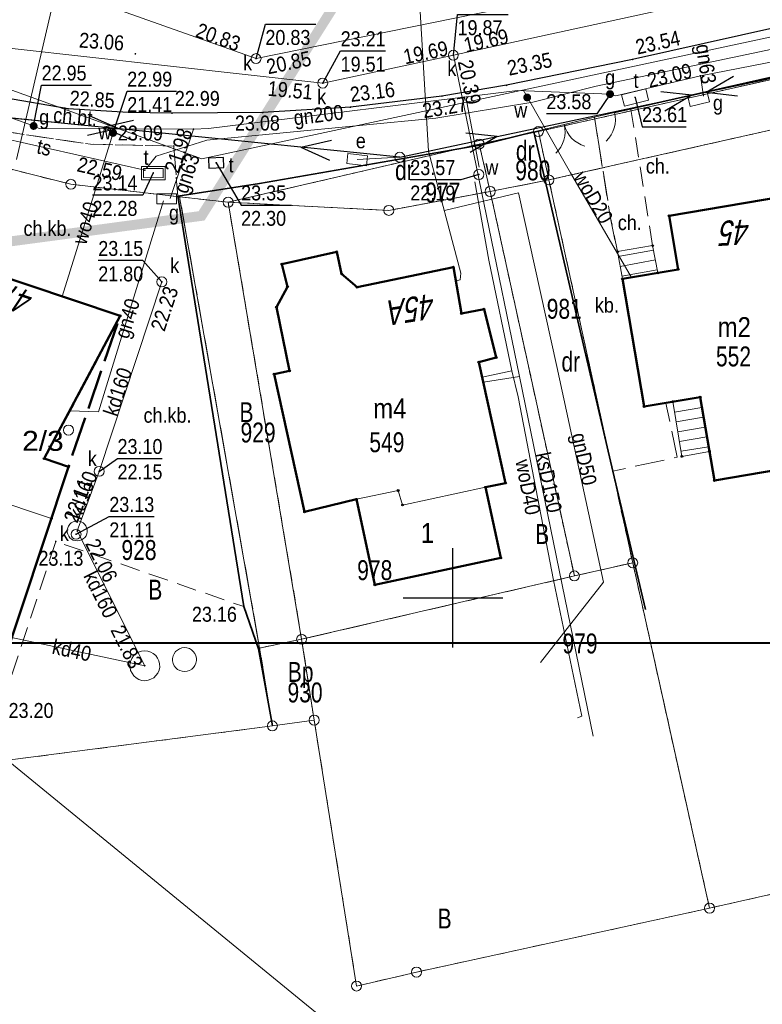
# Model space of a CAD drawing. Header units: metres. Extents: x 6530877 to 6534102, y 6042175 to 6045327.
# Tile 15 of 76: x 6532978 to 6533016, y 6043930 to 6043979. Entities that reach past the tile are written whole.
import ezdxf
from ezdxf.enums import TextEntityAlignment as Align

# ---------------------------------------------------------------- set-up
doc = ezdxf.new("R2010")
doc.units = ezdxf.units.M
doc.header["$MEASUREMENT"] = 0
for name, pattern in [('1.0_0.5', [1.5, 1, -0.5]), ('1.5_0.5', [2, 1.5, -0.5]), ('2.0_0.5', [2.5, 2, -0.5]), ('219-500', [0]), ('egug-500', [1, 0.5, -0.5]), ('otob_500', [0]), ('otof_500', [0]), ('suep_nn_500', [0]), ('suep_wn_500', [0])]:
    doc.linetypes.add(name, pattern=pattern)
doc.layers.get('0').update_dxf_attribs({"color": 2, "linetype": 'CONTINUOUS', "lineweight": 5})
for name, color, linetype in [('202-punkt graniczny', 7, 'CONTINUOUS'), ('203-punkt graniczny', 7, 'CONTINUOUS'), ('210-oznaczenie konturu użytku gruntowego', 7, 'CONTINUOUS'), ('211-numer działki ewidencyjnej', 7, 'CONTINUOUS'), ('218-kontur użytku gruntowego', 7, 'CONTINUOUS'), ('219-działka ewidencyjna', 7, 'CONTINUOUS'), ('238-Punkt adresowy budynku', 7, 'CONTINUOUS'), ('311-podpora', 7, 'CONTINUOUS'), ('312-budynek ewidencyjny', 7, 'CONTINUOUS'), ('312-oznaczenie budynku ewidencyjnego', 7, 'CONTINUOUS'), ('312-oznaczenie budynku ewidencyjnego-Atr117', 7, 'CONTINUOUS'), ('312-oznaczenie budynku ewidencyjnego-Atr1200', 7, 'CONTINUOUS'), ('320-blok - kondygnacja nadziemna', 7, 'CONTINUOUS'), ('352-schody', 7, 'CONTINUOUS'), ('blok - nawis', 7, 'CONTINUOUS'), ('blok - nawis-Atr25', 7, 'CONTINUOUS'), ('brama', 7, 'CONTINUOUS'), ('chodnik', 7, 'CONTINUOUS'), ('chodnik-Atr17', 7, 'CONTINUOUS'), ('furtka', 7, 'CONTINUOUS'), ('komora podziemna', 7, 'CONTINUOUS'), ('krawężnik', 7, 'CONTINUOUS'), ('obszar utwardzony', 7, 'CONTINUOUS'), ('obszar utwardzony-Atr17', 7, 'CONTINUOUS'), ('ogrodzenie trwałe', 7, 'CONTINUOUS'), ('pikieta sztuczna', 7, 'CONTINUOUS'), ('pikieta sztuczna-Atr2', 7, 'CONTINUOUS'), ('przewód elektroenergetyczny niskiego napięcia', 7, 'CONTINUOUS'), ('przewód elektroenergetyczny podziemny', 7, 'CONTINUOUS'), ('przewód elektroenergetyczny wysokiego napięcia', 7, 'CONTINUOUS'), ('przewód gazowy', 7, 'CONTINUOUS'), ('przewód gazowy-Atr1', 7, 'CONTINUOUS'), ('przewód kanalizacyjny', 7, 'CONTINUOUS'), ('przewód kanalizacyjny-Atr1', 7, 'CONTINUOUS'), ('przewód telekomunikacyjny podziemny', 7, 'CONTINUOUS'), ('przewód telekomunikacyjny podziemny-Atr1', 7, 'CONTINUOUS'), ('przewód wodociągowy', 7, 'CONTINUOUS'), ('przewód wodociągowy-Atr1', 7, 'CONTINUOUS'), ('Punkt budynku', 7, 'CONTINUOUS'), ('Ramki i opis wydruku', 7, 'CONTINUOUS'), ('rzędna', 7, 'CONTINUOUS'), ('rzędna-Atr2', 7, 'CONTINUOUS'), ('rzędna-Atr3', 7, 'CONTINUOUS'), ('szafa elektroenergetyczna lub kontener', 7, 'CONTINUOUS'), ('szafa elektroenergetyczna lub kontener-Atr17', 7, 'CONTINUOUS'), ('szafa gazowa lub kontener', 7, 'CONTINUOUS'), ('szafa gazowa lub kontener-Atr17', 7, 'CONTINUOUS'), ('słup przewodów napowietrznych', 7, 'CONTINUOUS'), ('Wstawianie ramki sekcyjnej z opisem', 7, 'CONTINUOUS'), ('właz do komory lub kanału', 7, 'CONTINUOUS'), ('właz do komory lub kanału - okrągły', 7, 'CONTINUOUS'), ('właz do komory lub kanału - okrągły-Atr17', 7, 'CONTINUOUS'), ('właz do komory lub kanału - prostokątny', 7, 'CONTINUOUS'), ('właz do komory lub kanału - prostokątny-Atr17', 7, 'CONTINUOUS'), ('właz do komory lub kanału-Atr17', 7, 'CONTINUOUS'), ('Zakres', 7, 'CONTINUOUS'), ('zasuwa lub zawór', 7, 'CONTINUOUS'), ('zasuwa lub zawór-Atr17', 7, 'CONTINUOUS')]:
    doc.layers.add(name, color=color, linetype=linetype)
doc.styles.get("Standard").update_dxf_attribs({"font": 'Working1250', "width": 0.75})
doc.linetypes.add('902-500', pattern='A,3.75,0,[1,ksztalty.shx,S=0.5,R=0,X=0,Y=0],3.75', length=7.5)

# ---------------------------------------------------------------- blocks, each defined once
blk = doc.blocks.new('311')
at = {"color": 0, "linetype": 'Continuous', "lineweight": 0}
blk.add_circle((0, 0), 0.25, dxfattribs=at)
blk = doc.blocks.new('PUNKTBUD')
at = {"color": 0}
blk.add_circle((0, 0), 0.045, dxfattribs=at)
blk = doc.blocks.new('202')
at = {"color": 0, "linetype": 'Continuous', "lineweight": 0}
blk.add_circle((0, 0), 0.25, dxfattribs=at)
blk = doc.blocks.new('203')
at = {"linetype": 'Continuous', "lineweight": 0}
h = blk.add_hatch(color=0, dxfattribs=at)
edge = h.paths.add_edge_path()
edge.add_arc((0, 0), 0.045, 0, 360)
blk = doc.blocks.new('PW01')
at = {"linetype": 'Continuous', "lineweight": 13}
h = blk.add_hatch(color=0, dxfattribs=at)
edge = h.paths.add_edge_path()
edge.add_arc((0, 0), 0.045, 0, 360)
blk = doc.blocks.new('SUPWP')
at = {"color": 0, "linetype": 'Continuous'}
blk.add_lwpolyline([(-0.375, -0.25), (0.375, -0.25), (0.375, 0.25), (-0.375, 0.25)], close=True, dxfattribs=at)
blk = doc.blocks.new('US25')
at = {"linetype": 'Continuous', "lineweight": 0}
h = blk.add_hatch(color=0, dxfattribs=at)
edge = h.paths.add_edge_path()
edge.add_arc((0, 0), 0.2, 0, 360)
blk = doc.blocks.new('US22')
at = {"color": 0, "linetype": 'Continuous', "lineweight": 13}
blk.add_circle((0, 0), 0.25, dxfattribs=at)
blk = doc.blocks.new('US18')
at = {"color": 0, "linetype": 'Continuous', "lineweight": 13}
for p, q in [((-0.5, -0.25), (-0.5, 0.25)), ((-0.5, 0.25), (0.5, 0.25)), ((0.5, -0.25), (0.5, 0.25)), ((-0.5, -0.25), (0.5, -0.25))]:
    blk.add_line(p, q, dxfattribs=at)
blk = doc.blocks.new('US15')
at = {"color": 0, "linetype": 'Continuous', "lineweight": 13}
blk.add_circle((0, 0), 0.25, dxfattribs=at)
blk = doc.blocks.new('OK02')
at = {"color": 0, "linetype": 'Continuous', "lineweight": 0}
for centre, start, end in [((-1.5, 0), 0, 60), ((1.5, 0), 120, 180)]:
    blk.add_arc(centre, 1.5, start, end, dxfattribs=at)
blk = doc.blocks.new('OK04')
at = {"color": 0, "linetype": 'Continuous', "lineweight": 0}
blk.add_arc((1.5, 0.001), 1.5, 120, 180, dxfattribs=at)
blk = doc.blocks.new('US20')
at = {"color": 0, "linetype": 'Continuous', "lineweight": 13}
for p, q in [((-0.5, -0.25), (-0.5, 0.25)), ((-0.5, 0.25), (0.5, 0.25)), ((0.5, -0.25), (0.5, 0.25)), ((-0.5, -0.25), (0.5, -0.25))]:
    blk.add_line(p, q, dxfattribs=at)
blk = doc.blocks.new('SUEP1')
at = {"color": 0, "linetype": 'Continuous'}
for p, q in [((5, 0), (3.5, 0.5)), ((15, 0), (13.5, 0.5)), ((0, 0), (5, 0)), ((5, 0), (3.5, -0.5)), ((5, 0), (15, 0)), ((15, 0), (13.5, -0.5))]:
    blk.add_line(p, q, dxfattribs=at)
blk = doc.blocks.new('RAMKA500K')
at = {"color": 0}
for p, q in [((200, 197.5), (200, 202.5)), ((197.5, 200), (202.5, 200))]:
    blk.add_line(p, q, dxfattribs=at)

msp = doc.modelspace()

# ---------------------------------------------------------------- linework, layer by layer
at = {"layer": '218-kontur użytku gruntowego', "color": 3, "linetype": 'egug-500', "lineweight": 18, "flags": 128}
for points in [[(6533023.75, 6043977.75), (6533004.29, 6043973.41)], [(6533004.29, 6043973.41), (6533023.75, 6043977.75)], [(6533004.82, 6043970.98), (6533024.21, 6043975.34)], [(6533024.21, 6043975.34), (6533004.82, 6043970.98)], [(6532971.52, 6043973.1), (6532980.81, 6043970.76)], [(6532980.81, 6043970.76), (6532971.52, 6043973.1)], [(6533004.29, 6043973.41), (6533001.32, 6043972.78)], [(6533001.32, 6043972.78), (6533004.29, 6043973.41)], [(6533004.82, 6043970.98), (6533004.29, 6043973.41)], [(6533004.29, 6043973.41), (6533004.82, 6043970.98)], [(6533001.32, 6043972.78), (6532988.71, 6043969.86)], [(6532988.71, 6043969.86), (6533001.32, 6043972.78)], [(6533001.87, 6043970.4), (6533001.32, 6043972.78)], [(6533001.32, 6043972.78), (6533001.87, 6043970.4)], [(6532980.81, 6043970.76), (6532986.27, 6043970.13)], [(6532986.27, 6043970.13), (6532980.81, 6043970.76)], [(6533001.87, 6043970.4), (6533004.82, 6043970.98)], [(6533004.82, 6043970.98), (6533001.87, 6043970.4)], [(6533009.03, 6043951.76), (6533004.82, 6043970.98)], [(6533004.82, 6043970.98), (6533009.03, 6043951.76)], [(6532986.27, 6043970.13), (6532990.29, 6043947.48)], [(6532988.71, 6043969.86), (6532986.27, 6043970.13)], [(6532986.27, 6043970.13), (6532988.71, 6043969.86)], [(6532990.29, 6043947.48), (6532986.27, 6043970.13)], [(6533001.87, 6043970.4), (6532996.78, 6043969.45)], [(6532996.78, 6043969.45), (6533001.87, 6043970.4)], [(6533006.1, 6043951.1), (6533001.87, 6043970.4)], [(6533001.87, 6043970.4), (6533006.1, 6043951.1)], [(6532992.4, 6043947.92), (6532988.71, 6043969.86)], [(6532988.71, 6043969.86), (6532992.4, 6043947.92)], [(6532996.78, 6043969.45), (6532988.71, 6043969.86)], [(6532988.71, 6043969.86), (6532996.78, 6043969.45)], [(6533006.1, 6043951.1), (6533009.03, 6043951.76)], [(6533009.03, 6043951.76), (6533006.1, 6043951.1)], [(6533009.03, 6043951.76), (6533012.89, 6043934.42)], [(6533012.89, 6043934.42), (6533009.03, 6043951.76)], [(6532992.4, 6043947.92), (6533006.1, 6043951.1)], [(6533006.1, 6043951.1), (6532992.4, 6043947.92)], [(6532990.29, 6043947.48), (6532992.4, 6043947.92)], [(6532992.4, 6043947.92), (6532990.29, 6043947.48)], [(6532993.03, 6043943.86), (6532992.4, 6043947.92)], [(6532992.4, 6043947.92), (6532993.03, 6043943.86)], [(6532990.93, 6043943.57), (6532990.29, 6043947.48)], [(6532990.29, 6043947.48), (6532990.93, 6043943.57)], [(6532966.25, 6043940.37), (6532990.93, 6043943.57)], [(6532990.93, 6043943.57), (6532993.03, 6043943.86)], [(6532993.03, 6043943.86), (6532995.16, 6043930.51)], [(6533012.89, 6043934.42), (6533031.55, 6043938.63)], [(6532998.17, 6043931.21), (6533012.89, 6043934.42)], [(6532995.16, 6043930.51), (6532998.17, 6043931.21)]]:
    msp.add_lwpolyline(points, dxfattribs=at)
at = {"layer": '219-działka ewidencyjna', "color": 3, "linetype": '219-500', "lineweight": 18, "flags": 128}
for points in [[(6533004.29, 6043973.41), (6533023.75, 6043977.75)], [(6533004.82, 6043970.98), (6533024.21, 6043975.34)], [(6532971.52, 6043973.1), (6532980.81, 6043970.76)], [(6533001.32, 6043972.78), (6533004.29, 6043973.41)], [(6533004.29, 6043973.41), (6533004.82, 6043970.98)], [(6532988.71, 6043969.86), (6533001.32, 6043972.78)], [(6533001.32, 6043972.78), (6533001.87, 6043970.4)], [(6532980.81, 6043970.76), (6532986.27, 6043970.13)], [(6533001.87, 6043970.4), (6533004.82, 6043970.98)], [(6533004.82, 6043970.98), (6533009.03, 6043951.76)], [(6532986.27, 6043970.13), (6532990.29, 6043947.48)], [(6532986.27, 6043970.13), (6532988.71, 6043969.86)], [(6532996.78, 6043969.45), (6533001.87, 6043970.4)], [(6533001.87, 6043970.4), (6533006.1, 6043951.1)], [(6532988.71, 6043969.86), (6532996.78, 6043969.45)], [(6532988.71, 6043969.86), (6532992.4, 6043947.92)], [(6533006.1, 6043951.1), (6533009.03, 6043951.76)], [(6533009.03, 6043951.76), (6533012.89, 6043934.42)], [(6532992.4, 6043947.92), (6533006.1, 6043951.1)], [(6532990.29, 6043947.48), (6532992.4, 6043947.92)], [(6532992.4, 6043947.92), (6532993.03, 6043943.86)], [(6532990.29, 6043947.48), (6532990.93, 6043943.57)], [(6532966.25, 6043940.37), (6532990.93, 6043943.57)], [(6532990.93, 6043943.57), (6532993.03, 6043943.86)], [(6532993.03, 6043943.86), (6532995.16, 6043930.51)], [(6533012.89, 6043934.42), (6533031.55, 6043938.63)], [(6532998.17, 6043931.21), (6533012.89, 6043934.42)], [(6532998.17, 6043931.21), (6532995.16, 6043930.51)]]:
    msp.add_lwpolyline(points, dxfattribs=at)
at = {"layer": '312-budynek ewidencyjny', "color": 7, "linetype": 'Continuous', "lineweight": 50, "flags": 128}
for points in [[(6533010.86, 6043969.18), (6533017.48, 6043970.3)], [(6533011.32, 6043966.49), (6533010.86, 6043969.18)], [(6532973.84, 6043967.32), (6532983.28, 6043964.16)], [(6532991.41, 6043966.75), (6532994.16, 6043967.37)], [(6532994.16, 6043967.37), (6532994.41, 6043966.26)], [(6532991.69, 6043965.62), (6532991.41, 6043966.75)], [(6532994.41, 6043966.26), (6532995.19, 6043965.59)], [(6532995.19, 6043965.59), (6533000.02, 6043966.6)], [(6533000.02, 6043966.6), (6533000.43, 6043964.27)], [(6533008.51, 6043966.01), (6533011.32, 6043966.49)], [(6533009.6, 6043959.6), (6533008.51, 6043966.01)], [(6532991.14, 6043964.59), (6532991.69, 6043965.62)], [(6532983.28, 6043964.16), (6532979.47, 6043956.99)], [(6532991.79, 6043961.39), (6532991.14, 6043964.59)], [(6533000.43, 6043964.27), (6533001.56, 6043964.49)], [(6533001.56, 6043964.49), (6533002.17, 6043962.06)], [(6533002.17, 6043962.06), (6533001.3, 6043961.83)], [(6533001.3, 6043961.83), (6533002.64, 6043955.76)], [(6532991.02, 6043961.23), (6532991.79, 6043961.39)], [(6532992.55, 6043954.31), (6532991.02, 6043961.23)], [(6533012.42, 6043960.08), (6533009.6, 6043959.6)], [(6533013.13, 6043955.89), (6533012.42, 6043960.08)], [(6532979.47, 6043956.99), (6532980.69, 6043956.58)], [(6533019.74, 6043957.01), (6533013.13, 6043955.89)], [(6532980.69, 6043956.58), (6532977.09, 6043945.79)], [(6533002.64, 6043955.76), (6533001.64, 6043955.55)], [(6533001.64, 6043955.55), (6533002.4, 6043952)], [(6532995.16, 6043954.95), (6532992.55, 6043954.31)], [(6532996.07, 6043950.65), (6532995.16, 6043954.95)], [(6533002.4, 6043952), (6532996.07, 6043950.65)]]:
    msp.add_lwpolyline(points, dxfattribs=at)
at = {"layer": '320-blok - kondygnacja nadziemna', "color": 7, "linetype": 'Continuous', "lineweight": 18, "flags": 128}
for points in [[(6532970.37, 6043957.15), (6532979.83, 6043953.99), (6532980.69, 6043956.58), (6532979.47, 6043956.99), (6532983.28, 6043964.16), (6532973.84, 6043967.32)], [(6532970.37, 6043957.15), (6532979.83, 6043953.99), (6532977.09, 6043945.79), (6532966.56, 6043945.97)], [(6532995.16, 6043954.95), (6532996.07, 6043950.65), (6533002.4, 6043952), (6533001.64, 6043955.55), (6532997.47, 6043954.66), (6532997.25, 6043955.39)]]:
    msp.add_lwpolyline(points, close=True, dxfattribs=at)
at = {"layer": '352-schody', "color": 7, "linetype": 'Continuous', "lineweight": 18, "flags": 128}
for points in [[(6533008.51, 6043966.01), (6533010.29, 6043966.31), (6533010.03, 6043967.68), (6533008.26, 6043967.38)], [(6533008.51, 6043966.01), (6533010.29, 6043966.31), (6533010.03, 6043967.68), (6533008.26, 6043967.38)], [(6533012.42, 6043960.08), (6533011.04, 6043959.85), (6533011.5, 6043957.1), (6533012.88, 6043957.34)], [(6533012.42, 6043960.08), (6533011.04, 6043959.85), (6533011.5, 6043957.1), (6533012.88, 6043957.34)]]:
    msp.add_lwpolyline(points, close=True, dxfattribs=at)
for points in [[(6533008.305, 6043967.134), (6533010.072, 6043967.457)], [(6533008.395, 6043966.642), (6533010.166, 6043966.965)], [(6533008.484, 6043966.15), (6533010.259, 6043966.474)], [(6533012.425, 6043960.052), (6533011.045, 6043959.82)], [(6533012.507, 6043959.559), (6533011.127, 6043959.327)], [(6533012.59, 6043959.066), (6533011.21, 6043958.834)], [(6533012.673, 6043958.573), (6533011.292, 6043958.341)], [(6533012.756, 6043958.08), (6533011.375, 6043957.848)], [(6533012.839, 6043957.587), (6533011.457, 6043957.355)]]:
    msp.add_lwpolyline(points, dxfattribs=at)
at = {"layer": 'blok - nawis', "color": 7, "linetype": '2.0_0.5', "lineweight": 50, "flags": 128}
msp.add_lwpolyline([(6532983.28, 6043964.16), (6532979.47, 6043956.99), (6532980.69, 6043956.58)], close=True, dxfattribs=at)
at = {"layer": 'brama', "color": 7, "linetype": 'otob_500', "lineweight": 18, "flags": 128}
msp.add_lwpolyline([(6533007.11, 6043974.13), (6533004.07, 6043973.39)], dxfattribs=at)
at = {"layer": 'chodnik', "color": 7, "linetype": '1.0_0.5', "lineweight": 18, "flags": 128}
for points in [[(6532969.04, 6043977.8), (6532968.73, 6043976.12), (6532971.87, 6043974.88), (6532974.17, 6043974.18), (6532976.48, 6043973.56), (6532981.79, 6043972.77), (6532985.98, 6043972.68), (6532986.18, 6043970.17)], [(6533007.11, 6043974.13), (6533007.9, 6043969.14), (6533008.26, 6043967.38)], [(6533010.03, 6043967.68), (6533008.94, 6043974.52)]]:
    msp.add_lwpolyline(points, dxfattribs=at)
msp.add_lwpolyline([(6532966.16, 6043969.87), (6532973.84, 6043967.32), (6532983.28, 6043964.16), (6532979.47, 6043956.99), (6532980.69, 6043956.58), (6532979.83, 6043953.99), (6532977.09, 6043945.79), (6532966.56, 6043945.97), (6532962.47, 6043946.1), (6532962.24, 6043945.42), (6532977.52, 6043945.14), (6532980.05, 6043952.83), (6532989.5, 6043949.56), (6532986.18, 6043970.17), (6532985.98, 6043972.68), (6532981.79, 6043972.77), (6532976.48, 6043973.56), (6532974.17, 6043974.18), (6532971.87, 6043974.88), (6532968.73, 6043976.12)], close=True, dxfattribs=at)
at = {"layer": 'furtka', "color": 7, "linetype": 'otof_500', "lineweight": 18, "flags": 128}
msp.add_lwpolyline([(6533008.12, 6043974.37), (6533007.11, 6043974.13)], dxfattribs=at)
at = {"layer": 'komora podziemna', "color": 30, "linetype": 'Continuous', "lineweight": 18, "flags": 128}
msp.add_lwpolyline([(6532984.36, 6043971.66), (6532985.54, 6043971.65), (6532985.54, 6043970.98), (6532984.36, 6043970.99)], close=True, dxfattribs=at)
at = {"layer": 'komora podziemna', "color": 34, "linetype": 'Continuous', "lineweight": 18, "flags": 128}
for points in [[(6532981.57, 6043953.12), (6532981.51, 6043953.03), (6532981.43, 6043952.96), (6532981.34, 6043952.91), (6532981.24, 6043952.87), (6532981.14, 6043952.86), (6532981.03, 6043952.87), (6532980.93, 6043952.9), (6532980.84, 6043952.95), (6532980.76, 6043953.02), (6532980.7, 6043953.1), (6532980.66, 6043953.2), (6532980.63, 6043953.3), (6532980.63, 6043953.41), (6532980.65, 6043953.51), (6532980.69, 6043953.6), (6532980.75, 6043953.69), (6532980.83, 6043953.76), (6532980.92, 6043953.81), (6532981.02, 6043953.85), (6532981.12, 6043953.86), (6532981.23, 6043953.85), (6532981.33, 6043953.82), (6532981.42, 6043953.77), (6532981.5, 6043953.7), (6532981.56, 6043953.62), (6532981.6, 6043953.52), (6532981.63, 6043953.42), (6532981.63, 6043953.31), (6532981.61, 6043953.21)], [(6532986.08, 6043946.49), (6532986, 6043946.59), (6532985.95, 6043946.71), (6532985.92, 6043946.83), (6532985.92, 6043946.95), (6532985.95, 6043947.08), (6532986, 6043947.19), (6532986.07, 6043947.3), (6532986.16, 6043947.38), (6532986.27, 6043947.44), (6532986.39, 6043947.49), (6532986.51, 6043947.5), (6532986.64, 6043947.49), (6532986.76, 6043947.45), (6532986.87, 6043947.39), (6532986.96, 6043947.31), (6532987.04, 6043947.21), (6532987.09, 6043947.09), (6532987.12, 6043946.97), (6532987.12, 6043946.85), (6532987.09, 6043946.72), (6532987.04, 6043946.61), (6532986.97, 6043946.5), (6532986.88, 6043946.42), (6532986.77, 6043946.36), (6532986.65, 6043946.31), (6532986.53, 6043946.3), (6532986.4, 6043946.31), (6532986.28, 6043946.35), (6532986.17, 6043946.41)], [(6532983.97, 6043946.08), (6532983.88, 6043946.21), (6532983.81, 6043946.35), (6532983.78, 6043946.5), (6532983.77, 6043946.66), (6532983.8, 6043946.81), (6532983.87, 6043946.96), (6532983.96, 6043947.08), (6532984.07, 6043947.19), (6532984.21, 6043947.27), (6532984.35, 6043947.32), (6532984.51, 6043947.34), (6532984.67, 6043947.33), (6532984.82, 6043947.28), (6532984.95, 6043947.2), (6532985.07, 6043947.1), (6532985.16, 6043946.97), (6532985.23, 6043946.83), (6532985.26, 6043946.68), (6532985.27, 6043946.52), (6532985.24, 6043946.37), (6532985.17, 6043946.22), (6532985.08, 6043946.1), (6532984.97, 6043945.99), (6532984.83, 6043945.91), (6532984.69, 6043945.86), (6532984.53, 6043945.84), (6532984.37, 6043945.85), (6532984.22, 6043945.9), (6532984.09, 6043945.98)]]:
    msp.add_lwpolyline(points, close=True, dxfattribs=at)
at = {"layer": 'krawężnik', "color": 7, "linetype": 'Continuous', "lineweight": 25, "flags": 128}
msp.add_lwpolyline([(6533025.29, 6043980.67), (6533009.02, 6043977.03), (6533002.69, 6043975.73), (6532999.45, 6043975.19), (6532994.85, 6043974.63), (6532990.45, 6043974.36), (6532985.89, 6043974.33), (6532983.68, 6043974.37), (6532980.67, 6043974.55), (6532977.37, 6043975.11), (6532973.22, 6043976.25), (6532969.1, 6043977.79), (6532964.37, 6043980.1), (6532957.51, 6043983.83), (6532951.34, 6043987.05), (6532945.55, 6043990.66)], dxfattribs=at)
at = {"layer": 'obszar utwardzony', "color": 7, "linetype": '1.5_0.5', "lineweight": 18, "flags": 128}
msp.add_lwpolyline([(6533008.51, 6043966.01), (6533008.26, 6043967.38), (6533007.9, 6043969.14), (6533007.11, 6043974.13), (6533004.07, 6043973.39), (6533008.03, 6043956.36), (6533011.27, 6043957.06), (6533010.7, 6043959.78), (6533009.6, 6043959.6)], close=True, dxfattribs=at)
at = {"layer": 'ogrodzenie trwałe', "color": 7, "linetype": '902-500', "lineweight": 35, "flags": 128}
for points in [[(6533008.12, 6043974.37), (6533022.68, 6043977.64)], [(6532986.18, 6043970.17), (6532990.28, 6043970.8), (6533001.45, 6043972.75), (6533004.07, 6043973.39)], [(6533009.67, 6043949.42), (6533008.03, 6043956.36), (6533004.07, 6043973.39)], [(6532989.5, 6043949.56), (6532986.18, 6043970.17)], [(6532990.93, 6043943.57), (6532990.24, 6043947.44), (6532989.5, 6043949.56)]]:
    msp.add_lwpolyline(points, dxfattribs=at)
at = {"layer": 'przewód elektroenergetyczny niskiego napięcia', "color": 1, "linetype": 'suep_nn_500', "lineweight": 18, "flags": 128}
for points in [[(6533027.4, 6043978.49), (6532997.33, 6043972.12)], [(6532997.33, 6043972.12), (6532968.26, 6043975.07)]]:
    msp.add_lwpolyline(points, dxfattribs=at)
at = {"layer": 'przewód elektroenergetyczny podziemny', "color": 1, "linetype": 'Continuous', "lineweight": 18, "flags": 128}
msp.add_lwpolyline([(6532997.33, 6043972.12), (6532995.19, 6043972)], dxfattribs=at)
at = {"layer": 'przewód elektroenergetyczny wysokiego napięcia', "color": 1, "linetype": 'suep_wn_500', "lineweight": 18, "flags": 128}
msp.add_lwpolyline([(6533078.14, 6043859.67), (6532791.81, 6044093.74)], dxfattribs=at)
at = {"layer": 'przewód gazowy', "color": 52, "linetype": 'Continuous', "lineweight": 18, "flags": 128}
for points in [[(6532904.66, 6044003.4), (6532909.2, 6044007.27), (6532911.34, 6044008.89), (6532937.51, 6043994.16), (6532947.9, 6043987.99), (6532957.73, 6043982.76), (6532960.42, 6043980.98), (6532969.12, 6043977.17), (6532978.94, 6043973.69), (6532979.22, 6043973.57), (6532986.97, 6043973.53), (6532987.72, 6043973.57), (6533003.24, 6043975.47), (6533007.89, 6043975.29), (6533008.18, 6043975.2), (6533012.43, 6043976.21), (6533022.75, 6043978.22), (6533027.06, 6043978.37), (6533037, 6043980.4)], [(6533000.14, 6043965.92), (6533000.36, 6043965.96), (6533000.4, 6043966.3), (6532998.78, 6043972.43), (6532998.2, 6043981.97)], [(6533012.59, 6043975.18), (6533012.43, 6043976.21)], [(6532986.97, 6043973.53), (6532985.8, 6043970.04)], [(6533003.3, 6043970.33), (6532999.57, 6043969.45)], [(6533004.39, 6043946.76), (6533007.56, 6043950.79), (6533005.21, 6043961.61), (6533003.3, 6043970.33)], [(6532980.75, 6043959.38), (6532982.19, 6043959.34), (6532985.47, 6043969.93)]]:
    msp.add_lwpolyline(points, dxfattribs=at)
at = {"layer": 'przewód kanalizacyjny', "color": 34, "linetype": 'Continuous', "lineweight": 18, "flags": 128}
for points in [[(6532990.11, 6043977.07), (6532953.81, 6043989.92)], [(6532990.11, 6043977.07), (6533038.04, 6043986.81)], [(6533000.02, 6043977.24), (6533040.99, 6043986.14)], [(6532973.95, 6043978.01), (6532993.46, 6043975.84), (6533000.02, 6043977.24)], [(6533003.34, 6043961.11), (6533000.02, 6043977.24)], [(6532984.52, 6043946.59), (6532981.13, 6043953.36), (6532982.23, 6043956.35), (6532985.38, 6043965.86)], [(6533003.34, 6043961.11), (6533001.53, 6043960.82)], [(6533003.34, 6043961.11), (6533007.05, 6043943.06)], [(6532977.83, 6043948.01), (6532984.52, 6043946.59)]]:
    msp.add_lwpolyline(points, dxfattribs=at)
at = {"layer": 'przewód telekomunikacyjny podziemny', "color": 30, "linetype": 'Continuous', "lineweight": 18, "flags": 128}
for points in [[(6532984.62, 6043971.58), (6532985.1, 6043972.18), (6532987.64, 6043972.98), (6532999.14, 6043974.08), (6533004.01, 6043974.88), (6533007.19, 6043975.69), (6533024.15, 6043979.25), (6533038.72, 6043982.58)], [(6532956.14, 6043981.39), (6532960.35, 6043979.47), (6532964.8, 6043977.04), (6532968.92, 6043975.2), (6532975, 6043973.62), (6532984.52, 6043971.47)]]:
    msp.add_lwpolyline(points, dxfattribs=at)
at = {"layer": 'przewód wodociągowy', "color": 5, "linetype": 'Continuous', "lineweight": 18, "flags": 128}
for points in [[(6532944.56, 6043991.21), (6532963.75, 6043981.74), (6532973.65, 6043977), (6532987.38, 6043972.04), (6533019.51, 6043978.92), (6533018.38, 6043983.9), (6533017.77, 6043986.4), (6533017.69, 6043987.11)], [(6532978.08, 6043972), (6532980.69, 6043983.21)], [(6533008.96, 6043966.08), (6533005.9, 6043971.33), (6533003.52, 6043975.5)], [(6533001.32, 6043971.62), (6533000.69, 6043974.89)], [(6532980.38, 6043965.13), (6532982.93, 6043973.34), (6532983.02, 6043973.62)], [(6533002.96, 6043961.4), (6533001.8, 6043966.96), (6533001.1, 6043970.88)], [(6533006.25, 6043943.98), (6533006.48, 6043944.06), (6533005.05, 6043950.89), (6533003.28, 6043960.09), (6533002.96, 6043961.4), (6533001.47, 6043961.08)]]:
    msp.add_lwpolyline(points, dxfattribs=at)
at = {"layer": 'Ramki i opis wydruku', "color": 7, "linetype": 'Continuous', "lineweight": 13, "flags": 128}
for points in [[(6532806.32, 6043947.76), (6533221.72, 6043947.76), (6533221.72, 6044239.66), (6532806.32, 6044239.66)], [(6532806.32, 6043947.71), (6533221.72, 6043947.71), (6533221.72, 6044204.71), (6532806.32, 6044204.71)]]:
    msp.add_lwpolyline(points, close=True, dxfattribs=at)
at = {"layer": 'rzędna-Atr2', "color": 7, "flags": 128}
for points in [[(6533000.02, 6043977.24), (6533000.23, 6043979.29), (6533002.767, 6043979.29)], [(6532990.11, 6043977.07), (6532990.58, 6043978.8), (6532993.112, 6043978.8)], [(6532993.46, 6043975.84), (6532994.36, 6043977.46), (6532996.605, 6043977.46)], [(6532978.94, 6043973.69), (6532979.34, 6043975.74), (6532981.845, 6043975.74)], [(6532982.93, 6043973.34), (6532983.64, 6043975.43), (6532986.113, 6043975.43)], [(6533007.89, 6043975.29), (6533007.23, 6043974.3), (6533004.693, 6043974.3)], [(6533009.15, 6043975.12), (6533009.5, 6043973.65), (6533011.713, 6043973.65)], [(6532988.11, 6043971.84), (6532989.36, 6043969.72), (6532991.897, 6043969.72)], [(6532984.95, 6043971.33), (6532984.43, 6043970.22), (6532981.893, 6043970.22)], [(6533001.3, 6043971.25), (6533000.4, 6043970.99), (6532997.858, 6043970.99)], [(6532985.38, 6043965.86), (6532984.43, 6043966.93), (6532982.185, 6043966.93)], [(6532982.23, 6043956.35), (6532983.15, 6043956.99), (6532985.395, 6043956.99)], [(6532981.07, 6043953.19), (6532982.74, 6043954.08), (6532984.985, 6043954.08)]]:
    msp.add_lwpolyline(points, dxfattribs=at)
at = {"layer": 'Wstawianie ramki sekcyjnej z opisem', "color": 7, "linetype": 'Continuous', "lineweight": 13, "flags": 128}
for points in [[(6533000, 6043947.5), (6533000, 6043952.5)], [(6532997.5, 6043950), (6533002.5, 6043950)]]:
    msp.add_lwpolyline(points, dxfattribs=at)
at = {"layer": 'właz do komory lub kanału', "color": 7, "linetype": 'Continuous', "lineweight": 18, "flags": 128}
for points in [[(6533008.47, 6043975.26), (6533009.68, 6043975.55), (6533009.82, 6043974.98), (6533008.61, 6043974.69)], [(6532985.45, 6043971.55), (6532985.45, 6043971.09), (6532984.45, 6043971.1), (6532984.45, 6043971.56)]]:
    msp.add_lwpolyline(points, close=True, dxfattribs=at)
at = {"layer": 'Zakres', "linetype": '1.0_0.5', "lineweight": 70, "const_width": 0.5}
msp.add_lwpolyline([(6532894.4047, 6044010.7263), (6532901.9047, 6044070.7963), (6532921.4247, 6044144.6363), (6532942.6547, 6044191.9663), (6533112.6947, 6044084.6963), (6533080.6444, 6044033.6409), (6533043.3034, 6044057.7488), (6532987.3747, 6043969.1763), (6532966.8747, 6043966.4363), (6532894.4047, 6044010.7263)], dxfattribs=at)

# ---------------------------------------------------------------- block references
at = {"layer": '202-punkt graniczny', "color": 3, "linetype": 'Continuous', "lineweight": 18}
for p in [(6533004.29, 6043973.41), (6533001.32, 6043972.78), (6533004.82, 6043970.98), (6532980.81, 6043970.76), (6533001.87, 6043970.4), (6532988.71, 6043969.86), (6532996.78, 6043969.45), (6533009.03, 6043951.76), (6533006.1, 6043951.1), (6532992.4, 6043947.92), (6532993.03, 6043943.86), (6532990.93, 6043943.57), (6533012.89, 6043934.42), (6532998.17, 6043931.21), (6532995.16, 6043930.51)]:
    msp.add_blockref('202', p, dxfattribs=at)
at = {"layer": '203-punkt graniczny', "color": 3, "linetype": 'Continuous', "lineweight": 18}
for p in [(6532986.27, 6043970.13), (6532990.29, 6043947.48)]:
    msp.add_blockref('203', p, dxfattribs=at)
at = {"layer": '311-podpora', "color": 7, "linetype": 'Continuous', "lineweight": 18}
msp.add_blockref('311', (6532980.69, 6043958.42), dxfattribs=at)
at = {"layer": 'brama', "color": 7, "linetype": 'Continuous', "lineweight": 18, "rotation": 193.681}
msp.add_blockref('OK02', (6533005.59, 6043973.76), dxfattribs=at)
at = {"layer": 'furtka', "color": 7, "linetype": 'Continuous', "lineweight": 18, "rotation": 193.367}
msp.add_blockref('OK04', (6533008.12, 6043974.37), dxfattribs=at)
at = {"layer": 'pikieta sztuczna', "color": 7, "linetype": 'Continuous', "lineweight": 13}
for p in [(6532984.05, 6043977.31), (6533009.02, 6043977.03), (6533002.69, 6043975.73), (6532999.45, 6043975.19), (6532980.67, 6043974.55), (6532994.85, 6043974.63), (6532985.89, 6043974.33), (6532990.45, 6043974.36), (6532985.98, 6043972.68), (6532980.05, 6043952.83), (6532989.5, 6043949.56)]:
    msp.add_blockref('PW01', p, dxfattribs=at)
at = {"layer": 'przewód elektroenergetyczny niskiego napięcia', "color": 1, "linetype": 'Continuous', "lineweight": 18}
for p, rotation in [((6533027.4, 6043978.49), 191.961), ((6532968.26, 6043975.07), 354.2060000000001), ((6532997.33, 6043972.12), 11.961), ((6532997.33, 6043972.12), 174.206)]:
    msp.add_blockref('SUEP1', p, dxfattribs=dict(at, rotation=rotation))
at = {"layer": 'Punkt budynku', "color": 5, "linetype": 'Continuous', "lineweight": 18}
for p in [(6533010.86, 6043969.18), (6533010.03, 6043967.68), (6532994.16, 6043967.37), (6533008.26, 6043967.38), (6532991.41, 6043966.75), (6533000.02, 6043966.6), (6532994.41, 6043966.26), (6533010.29, 6043966.31), (6533011.32, 6043966.49), (6532991.69, 6043965.62), (6532995.19, 6043965.59), (6533008.51, 6043966.01), (6532983.28, 6043964.16), (6532991.14, 6043964.59), (6533000.43, 6043964.27), (6533001.56, 6043964.49), (6533001.3, 6043961.83), (6533002.17, 6043962.06), (6532991.02, 6043961.23), (6532991.79, 6043961.39), (6533011.04, 6043959.85), (6533012.42, 6043960.08), (6533009.6, 6043959.6), (6533012.88, 6043957.34), (6532979.47, 6043956.99), (6533011.5, 6043957.1), (6532980.69, 6043956.58), (6533002.64, 6043955.76), (6533013.13, 6043955.89), (6532997.25, 6043955.39), (6533001.64, 6043955.55), (6532995.16, 6043954.95), (6532992.55, 6043954.31), (6532997.47, 6043954.66), (6532979.83, 6043953.99), (6533002.4, 6043952), (6532996.07, 6043950.65)]:
    msp.add_blockref('PUNKTBUD', p, dxfattribs=at)
at = {"layer": 'rzędna', "color": 34, "linetype": 'Continuous', "lineweight": 18}
for p, rotation in [((6532990.11, 6043977.07), 340.629), ((6532990.11, 6043977.07), 78.161), ((6532990.11, 6043977.07), 11.624), ((6533000.02, 6043977.24), 301.587), ((6533000.02, 6043977.24), 12.384), ((6533000.02, 6043977.24), 11.801), ((6533000.02, 6043977.24), 281.592), ((6532993.46, 6043975.84), 301.587), ((6532993.46, 6043975.84), 174.895)]:
    msp.add_blockref('PW01', p, dxfattribs=dict(at, rotation=rotation))
at = {"layer": 'rzędna', "color": 52, "linetype": 'Continuous', "lineweight": 18}
for p in [(6533012.43, 6043976.21), (6532986.97, 6043973.53)]:
    msp.add_blockref('PW01', p, dxfattribs=at)
for p, rotation in [((6533007.89, 6043975.29), 191.711), ((6532978.94, 6043973.69), 178.181)]:
    msp.add_blockref('PW01', p, dxfattribs=dict(at, rotation=rotation))
at = {"layer": 'rzędna', "color": 30, "linetype": 'Continuous', "lineweight": 18}
for p in [(6533009.15, 6043975.12), (6532984.62, 6043971.58), (6532984.52, 6043971.47), (6532984.95, 6043971.33)]:
    msp.add_blockref('PW01', p, dxfattribs=at)
at = {"layer": 'rzędna', "color": 5, "linetype": 'Continuous', "lineweight": 18}
msp.add_blockref('PW01', (6532982.93, 6043973.34), dxfattribs=at)
at = {"layer": 'rzędna', "color": 30, "linetype": 'Continuous', "lineweight": 18, "rotation": 1.878}
msp.add_blockref('PW01', (6532988.11, 6043971.84), dxfattribs=at)
at = {"layer": 'rzędna', "color": 5, "linetype": 'Continuous', "lineweight": 18, "rotation": 348.7140000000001}
msp.add_blockref('PW01', (6533001.3, 6043971.25), dxfattribs=at)
at = {"layer": 'rzędna', "color": 34, "linetype": 'Continuous', "lineweight": 18}
for p in [(6532985.38, 6043965.86), (6532985.38, 6043965.86), (6532982.23, 6043956.35), (6532981.13, 6043953.36), (6532981.13, 6043953.36), (6532981.07, 6043953.19), (6532984.52, 6043946.59)]:
    msp.add_blockref('PW01', p, dxfattribs=at)
at = {"layer": 'szafa elektroenergetyczna lub kontener', "color": 1, "linetype": 'Continuous', "lineweight": 18, "rotation": 353.457}
msp.add_blockref('US18', (6532995.19, 6043972), dxfattribs=at)
at = {"layer": 'szafa gazowa lub kontener', "color": 52, "linetype": 'Continuous', "lineweight": 18, "rotation": 12.957}
msp.add_blockref('US20', (6533012.34, 6043975.03), dxfattribs=at)
at = {"layer": 'szafa gazowa lub kontener', "color": 52, "linetype": 'Continuous', "lineweight": 18}
msp.add_blockref('US20', (6532985.62, 6043970.03), dxfattribs=at)
at = {"layer": 'słup przewodów napowietrznych', "color": 7, "linetype": 'Continuous', "lineweight": 18, "rotation": 327.1089999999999}
msp.add_blockref('US15', (6532997.33, 6043972.12), dxfattribs=at)
at = {"layer": 'Wstawianie ramki sekcyjnej z opisem', "color": 7, "linetype": 'Continuous', "lineweight": 13}
msp.add_blockref('RAMKA500K', (6532800, 6043750), dxfattribs=at)
at = {"layer": 'właz do komory lub kanału - okrągły', "color": 7, "linetype": 'Continuous', "lineweight": 18}
for p, rotation in [((6533000.02, 6043977.24), 301.587), ((6532990.11, 6043977.07), 78.161), ((6532993.46, 6043975.84), 301.587), ((6533001.3, 6043971.25), 348.7140000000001)]:
    msp.add_blockref('US22', p, dxfattribs=dict(at, rotation=rotation))
for p in [(6532985.38, 6043965.86), (6532982.23, 6043956.35), (6532981.07, 6043953.19)]:
    msp.add_blockref('US22', p, dxfattribs=at)
at = {"layer": 'właz do komory lub kanału - prostokątny', "color": 7, "linetype": 'Continuous', "lineweight": 18, "rotation": 1.878}
msp.add_blockref('SUPWP', (6532988.11, 6043971.84), dxfattribs=at)
at = {"layer": 'zasuwa lub zawór', "color": 52, "linetype": 'Continuous', "lineweight": 18}
for p, rotation in [((6533007.89, 6043975.29), 191.711), ((6532978.94, 6043973.69), 178.181)]:
    msp.add_blockref('US25', p, dxfattribs=dict(at, rotation=rotation))
at = {"layer": 'zasuwa lub zawór', "color": 5, "linetype": 'Continuous', "lineweight": 18, "rotation": 11.94}
msp.add_blockref('US25', (6533003.73, 6043975.12), dxfattribs=at)
at = {"layer": 'zasuwa lub zawór', "color": 5, "linetype": 'Continuous', "lineweight": 18}
msp.add_blockref('US25', (6532982.93, 6043973.34), dxfattribs=at)

# ---------------------------------------------------------------- texts
at = {"layer": '210-oznaczenie konturu użytku gruntowego', "color": 3, "linetype": 'Continuous', "lineweight": 18, "width": 0.79}
for s, p in [('dr', (6533003.63, 6043972.45)), ('dr', (6532997.56, 6043971.47)), ('dr', (6533005.92, 6043961.86)), ('B', (6532989.63, 6043959.32)), ('B', (6532985.05, 6043950.41)), ('Bp', (6532992.35, 6043946.28))]:
    msp.add_text(s, height=1, dxfattribs=at).set_placement(p, align=Align.MIDDLE_CENTER)
for p in [(6533004.13, 6043952.7), (6532999.23, 6043933.4)]:
    msp.add_text('B', height=1, dxfattribs=at).set_placement(p)
at = {"layer": '211-numer działki ewidencyjnej', "color": 3, "linetype": 'Continuous', "lineweight": 18, "width": 0.79}
for s, p in [('980', (6533003.13, 6043971.96)), ('977', (6532998.61, 6043970.85)), ('981', (6533004.71, 6043965.01)), ('929', (6532989.33, 6043958.8)), ('928', (6532983.35, 6043952.9)), ('978', (6532995.19, 6043951.89)), ('979', (6533005.5, 6043948.21)), ('930', (6532991.69, 6043945.75))]:
    msp.add_text(s, height=1, dxfattribs=at).set_placement(p, align=Align.TOP_LEFT)
at = {"layer": '238-Punkt adresowy budynku', "color": 7, "linetype": 'Continuous', "lineweight": 25, "oblique": 15, "width": 0.79}
for s, rotation, p in [('45', 183.335, (6533014.25, 6043968.34)), ('45A', 189.07, (6532998, 6043964.49))]:
    msp.add_text(s, height=1.25, rotation=rotation, dxfattribs=at).set_placement(p, align=Align.MIDDLE_CENTER)
msp.add_text('47', height=1.25, rotation=161.488, dxfattribs=at).set_placement((6532978.36, 6043965.54), align=Align.CENTER)
at = {"layer": '312-oznaczenie budynku ewidencyjnego', "color": 7, "linetype": 'Continuous', "lineweight": 18, "width": 0.79}
for s, p in [('552', (6533013.21, 6043962.62)), ('549', (6532995.8, 6043958.31))]:
    msp.add_text(s, height=1, dxfattribs=at).set_placement(p, align=Align.TOP_LEFT)
at = {"layer": '312-oznaczenie budynku ewidencyjnego-Atr117', "color": 7, "width": 0.9}
for s, p in [('m2', (6533014.13, 6043963.09)), ('m4', (6532996.83, 6043959.01))]:
    msp.add_text(s, height=1, dxfattribs=at).set_placement(p, align=Align.CENTER)
at = {"layer": '312-oznaczenie budynku ewidencyjnego-Atr1200', "color": 7, "width": 0.9}
msp.add_text('1', height=1, dxfattribs=at).set_placement((6532998.72, 6043953.26), align=Align.MIDDLE_CENTER)
at = {"layer": 'blok - nawis-Atr25', "color": 7, "width": 1.125}
msp.add_text('2/3', height=1, dxfattribs=at).set_placement((6532980.45, 6043957.38), align=Align.RIGHT)
at = {"layer": 'chodnik-Atr17', "color": 7, "width": 0.9}
msp.add_text('ch.bt.', height=0.75, rotation=354.805, dxfattribs=at).set_placement((6532979.9, 6043973.88))
for s, p in [('ch.', (6533009.69, 6043971.3)), ('ch.', (6533008.28, 6043968.46)), ('ch.kb.', (6532978.43, 6043968.17)), ('ch.kb.', (6532984.46, 6043958.79))]:
    msp.add_text(s, height=0.75, dxfattribs=at).set_placement(p)
at = {"layer": 'obszar utwardzony-Atr17', "color": 7, "width": 0.9}
msp.add_text('kb.', height=0.75, dxfattribs=at).set_placement((6533007.13, 6043964.32))
at = {"layer": 'pikieta sztuczna-Atr2', "color": 7, "width": 0.9}
for s, rotation, p in [('23.06', -4.024, (6532981.2, 6043977.63)), ('23.54', 12.611, (6533009.27, 6043977.27)), ('23.35', 11.606, (6533002.82, 6043976.21)), ('23.16', 6.941, (6532994.88, 6043974.89)), ('22.85', -3.422, (6532980.73, 6043974.72)), ('23.27', 9.462, (6532998.54, 6043974.07))]:
    msp.add_text(s, height=0.75, rotation=rotation, dxfattribs=at).set_placement(p)
msp.add_text('22.99', height=0.75, dxfattribs=at).set_placement((6532986.03, 6043974.47), align=Align.BOTTOM_LEFT)
for s, p in [('23.08', (6532989.05, 6043973.46)), ('23.09', (6532983.17, 6043972.96)), ('23.13', (6532979.18, 6043951.61))]:
    msp.add_text(s, height=0.75, dxfattribs=at).set_placement(p)
for s, p in [('23.16', (6532986.89, 6043949.55)), ('23.20', (6532977.68, 6043944.72))]:
    msp.add_text(s, height=0.75, dxfattribs=at).set_placement(p, align=Align.TOP_LEFT)
at = {"layer": 'przewód gazowy-Atr1', "color": 40, "width": 0.9}
for s, rotation, p in [('gn63', 278.829, (6533012.19, 6043977.74)), ('gnD50', -77.746, (6533005.95, 6043958.19))]:
    msp.add_text(s, height=0.75, rotation=rotation, dxfattribs=at).set_placement(p)
for s, rotation, p in [('gn200', 6.98, (6532992, 6043974.09)), ('gn40', 72.791, (6532983.34, 6043963.07))]:
    msp.add_text(s, height=0.75, rotation=rotation, dxfattribs=at).set_placement(p, align=Align.MIDDLE_LEFT)
msp.add_text('gn63', height=0.75, rotation=71.467, dxfattribs=at).set_placement((6532985.95, 6043970.48), align=Align.TOP_LEFT)
at = {"layer": 'przewód kanalizacyjny-Atr1', "color": 34, "width": 0.9}
for s, rotation, p in [('kd160', 71.674, (6532983.13, 6043959.06)), ('ksD150', -78.385, (6533004.14, 6043957.22)), ('kd160', 69.802, (6532981.32, 6043953.87))]:
    msp.add_text(s, height=0.75, rotation=rotation, dxfattribs=at).set_placement(p)
msp.add_text('kd160', height=0.75, rotation=296.598, dxfattribs=at).set_placement((6532982.09, 6043951.44), align=Align.TOP_LEFT)
msp.add_text('kd40', height=0.75, rotation=348.016, dxfattribs=at).set_placement((6532979.9, 6043947.57), align=Align.MIDDLE_LEFT)
at = {"layer": 'przewód telekomunikacyjny podziemny-Atr1', "color": 30, "width": 0.9}
msp.add_text('ts', height=0.75, rotation=347.274, dxfattribs=at).set_placement((6532979.13, 6043972.69), align=Align.MIDDLE_LEFT)
at = {"layer": 'przewód wodociągowy-Atr1', "color": 5, "width": 0.9}
msp.add_text('woD20', height=0.75, rotation=-59.764, dxfattribs=at).set_placement((6533006.02, 6043971.13))
msp.add_text('wo40', height=0.75, rotation=72.745, dxfattribs=at).set_placement((6532981.21, 6043967.79), align=Align.MIDDLE_LEFT)
msp.add_text('woD40', height=0.75, rotation=-79.11, dxfattribs=at).set_placement((6533003.87, 6043957.01), align=Align.TOP_LEFT)
at = {"layer": 'rzędna-Atr2', "color": 34, "width": 0.9}
for s, rotation, p in [('20.83', -19.657, (6532987.02, 6043978.18)), ('19.69', 12.398, (6533000.64, 6043977.36)), ('19.69', 11.761, (6532997.6, 6043976.78)), ('20.85', 11.627, (6532990.72, 6043976.28)), ('20.39', -78.402, (6533000.24, 6043976.92)), ('19.51', -5.108, (6532990.67, 6043975.21)), ('22.11', 69.802, (6532981.13, 6043953.71)), ('22.06', 296.598, (6532981.51, 6043952.72))]:
    msp.add_text(s, height=0.75, rotation=rotation, dxfattribs=at).set_placement(p)
for s, p in [('23.21', (6532994.36, 6043977.468)), ('23.15', (6532982.185, 6043966.938)), ('23.10', (6532983.15, 6043956.998)), ('23.13', (6532982.74, 6043954.088))]:
    msp.add_text(s, height=0.75, dxfattribs=at).set_placement(p, align=Align.BOTTOM_LEFT)
at = {"layer": 'rzędna-Atr2', "color": 40, "width": 0.9}
for s, p in [('22.95', (6532979.34, 6043975.748)), ('23.58', (6533004.693, 6043974.308))]:
    msp.add_text(s, height=0.75, dxfattribs=at).set_placement(p, align=Align.BOTTOM_LEFT)
for s, rotation, p in [('23.09', 13.368, (6533009.87, 6043975.6)), ('21.98', 71.467, (6532986.21, 6043971.27))]:
    msp.add_text(s, height=0.75, rotation=rotation, dxfattribs=at).set_placement(p)
at = {"layer": 'rzędna-Atr2', "color": 5, "width": 0.9}
for s, p in [('22.99', (6532983.64, 6043975.438)), ('23.57', (6532997.858, 6043970.998))]:
    msp.add_text(s, height=0.75, dxfattribs=at).set_placement(p, align=Align.BOTTOM_LEFT)
at = {"layer": 'rzędna-Atr2', "color": 30, "width": 0.9}
for s, p in [('23.61', (6533009.5, 6043973.658)), ('23.14', (6532981.893, 6043970.228)), ('23.35', (6532989.36, 6043969.728))]:
    msp.add_text(s, height=0.75, dxfattribs=at).set_placement(p, align=Align.BOTTOM_LEFT)
msp.add_text('22.59', height=0.75, rotation=-12.726, dxfattribs=at).set_placement((6532981.07, 6043971.42))
at = {"layer": 'rzędna-Atr2', "color": 34, "width": 0.9}
msp.add_text('21.83', height=0.75, rotation=296.598, dxfattribs=at).set_placement((6532983.45, 6043948.72), align=Align.TOP_LEFT)
at = {"layer": 'rzędna-Atr3', "color": 34, "width": 0.9}
for s, p in [('19.87', (6533000.23, 6043978.022)), ('20.83', (6532990.58, 6043977.532)), ('19.51', (6532994.36, 6043976.192)), ('21.80', (6532982.185, 6043965.662)), ('22.15', (6532983.15, 6043955.723)), ('21.11', (6532982.74, 6043952.812))]:
    msp.add_text(s, height=0.75, dxfattribs=at).set_placement(p, align=Align.BOTTOM_LEFT)
at = {"layer": 'rzędna-Atr3', "color": 5, "width": 0.9}
for s, p in [('21.41', (6532983.64, 6043974.162)), ('22.19', (6532997.858, 6043969.723))]:
    msp.add_text(s, height=0.75, dxfattribs=at).set_placement(p, align=Align.BOTTOM_LEFT)
at = {"layer": 'rzędna-Atr3', "color": 30, "width": 0.9}
for s, p in [('22.28', (6532981.893, 6043968.952)), ('22.30', (6532989.36, 6043968.452))]:
    msp.add_text(s, height=0.75, dxfattribs=at).set_placement(p, align=Align.BOTTOM_LEFT)
at = {"layer": 'rzędna-Atr3', "color": 34, "width": 0.9}
msp.add_text('22.23', height=0.75, rotation=71.673, dxfattribs=at).set_placement((6532985.51, 6043963.33))
at = {"layer": 'szafa elektroenergetyczna lub kontener-Atr17', "color": 1, "width": 0.9}
msp.add_text('e', height=0.75, dxfattribs=at).set_placement((6532995.12, 6043972.57))
at = {"layer": 'szafa gazowa lub kontener-Atr17', "color": 40, "width": 0.9}
msp.add_text('g', height=0.75, dxfattribs=at).set_placement((6533013.06, 6043974.48))
msp.add_text('g', height=0.75, dxfattribs=at).set_placement((6532985.74, 6043969.71), align=Align.TOP_LEFT)
at = {"layer": 'właz do komory lub kanału - okrągły-Atr17', "color": 7, "width": 0.9}
for s, p in [('k', (6532989.46, 6043976.48)), ('k', (6532999.72, 6043976.2)), ('k', (6532993.18, 6043974.78)), ('w', (6533001.63, 6043971.24)), ('k', (6532985.8, 6043966.31)), ('k', (6532981.66, 6043956.61)), ('k', (6532980.26, 6043952.85))]:
    msp.add_text(s, height=0.75, dxfattribs=at).set_placement(p)
at = {"layer": 'właz do komory lub kanału - prostokątny-Atr17', "color": 7, "width": 0.9}
msp.add_text('t', height=0.75, dxfattribs=at).set_placement((6532988.73, 6043971.36))
at = {"layer": 'właz do komory lub kanału-Atr17', "color": 7, "width": 0.9}
for p in [(6533009.07, 6043975.6), (6532984.46, 6043971.74)]:
    msp.add_text('t', height=0.75, dxfattribs=at).set_placement(p)
at = {"layer": 'zasuwa lub zawór-Atr17', "color": 40, "width": 0.9}
for p in [(6533007.64, 6043975.75), (6532979.22, 6043973.76)]:
    msp.add_text('g', height=0.75, dxfattribs=at).set_placement(p)
at = {"layer": 'zasuwa lub zawór-Atr17', "color": 5, "width": 0.9}
for p in [(6533003.08, 6043974.11), (6532982.19, 6043973.01)]:
    msp.add_text('w', height=0.75, dxfattribs=at).set_placement(p)

doc.saveas('drawing.dxf')
